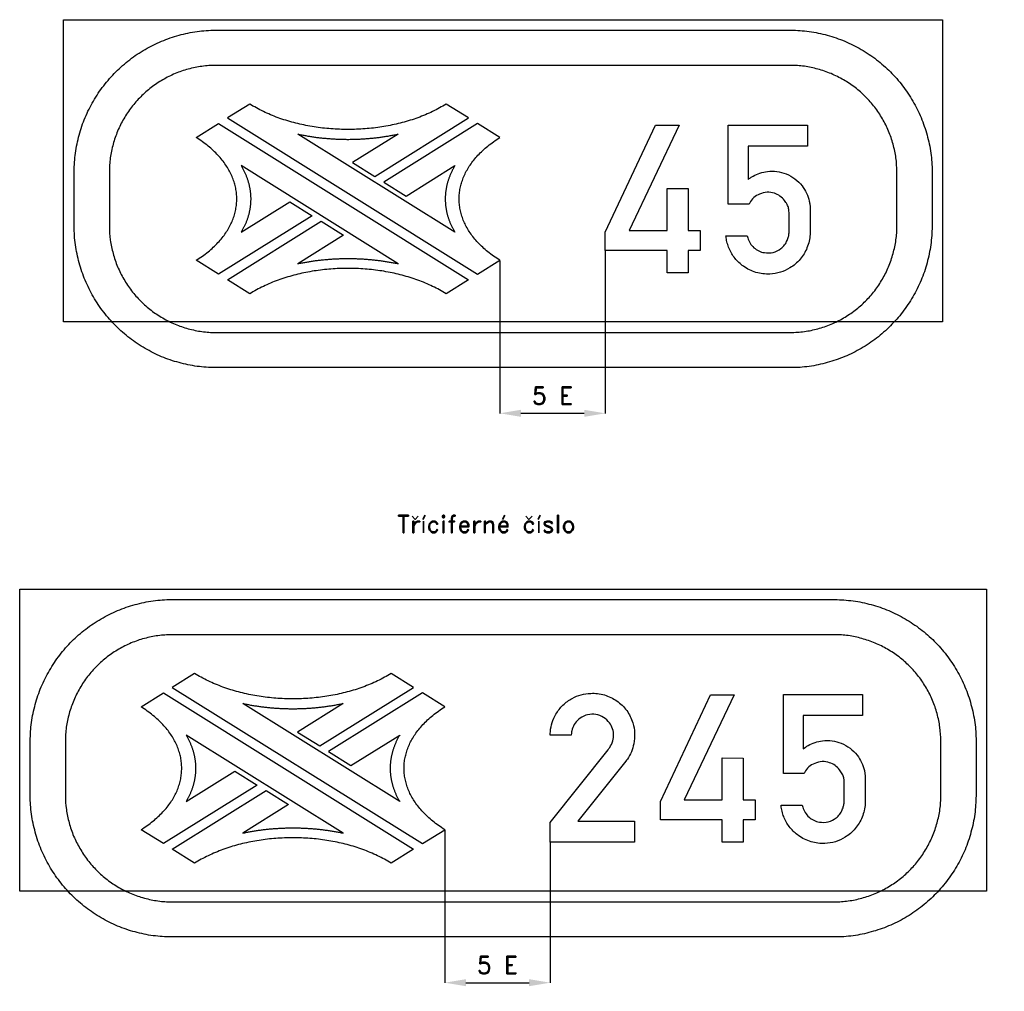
# Model space of a CAD drawing. Header units: millimetres. Extents: x -25 to 8296, y -165 to 4479.
# Tile 1 of 3: x 0 to 2800, y -165 to 2600. Entities that reach past the tile are written whole.
import ezdxf

# ---------------------------------------------------------------- set-up
doc = ezdxf.new("R2010")
doc.units = ezdxf.units.MM
doc.header["$LTSCALE"] = 5
for name, color, linetype in [('Kóty', 2, 'Continuous'), ('Rozpiska', 7, 'Continuous'), ('Značka', 7, 'Continuous')]:
    doc.layers.add(name, color=color, linetype=linetype)
doc.styles.get("Standard").update_dxf_attribs({"font": 'romand.shx', "height": 50})
doc.dimstyles.get("Standard").update_dxf_attribs({"dimtxt": 50, "dimasz": 60, "dimexe": 0.18, "dimexo": 0.0625, "dimgap": 25, "dimtad": 1, "dimdec": 0, "dimzin": 0, "dimdsep": 46, "dimtxsty": 'Standard', "dimcen": 0.09, "dimadec": 0, "dimazin": 0, "dimtfac": 1, "dimtdec": 0, "dimtofl": 0, "dimtmove": 0, "dimatfit": 3, "dimfxl": 1, "dimtolj": 1, "dimtzin": 0, "dimarcsym": 0})

# ---------------------------------------------------------------- blocks, each defined once
blk = doc.blocks.new('*D0')
at = {"layer": 'Defpoints', "color": 0, "transparency": 16777216}
for p in [(1209.04, 295.294), (1509.04, 260), (1509.04, -140)]:
    blk.add_point(p, dxfattribs=at)
at = {"layer": 'Kóty', "color": 0, "lineweight": -2, "transparency": 16777216}
for p, q in [((1209.04, 295.2315), (1209.04, -140.18)), ((1509.04, 259.9375), (1509.04, -140.18)), ((1269.04, -140), (1449.04, -140))]:
    blk.add_line(p, q, dxfattribs=at)
at = {"layer": 'Kóty', "color": 0, "transparency": 16777216}
for points in [[(1269.04, -130), (1269.04, -150), (1209.04, -140)], [(1449.04, -130), (1449.04, -150), (1509.04, -140)]]:
    blk.add_solid(points, dxfattribs=at)
at = {"layer": 'Kóty', "color": 0, "transparency": 16777216, "insert": (1359.04, -90), "char_height": 50, "attachment_point": 5}
blk.add_mtext('\\A1;5 E', dxfattribs=at)
blk = doc.blocks.new('*D1')
at = {"layer": 'Defpoints', "color": 0, "transparency": 16777216}
for p in [(1665.62, 1943.39), (1365.71, 1915.29), (1665.62, 1480)]:
    blk.add_point(p, dxfattribs=at)
at = {"layer": 'Kóty', "color": 0, "lineweight": -2, "transparency": 16777216}
for p, q in [((1665.62, 1943.3275), (1665.62, 1479.82)), ((1365.71, 1915.2275), (1365.71, 1479.82)), ((1425.71, 1480), (1605.62, 1480))]:
    blk.add_line(p, q, dxfattribs=at)
at = {"layer": 'Kóty', "color": 0, "transparency": 16777216}
for points in [[(1425.71, 1490), (1425.71, 1470), (1365.71, 1480)], [(1605.62, 1490), (1605.62, 1470), (1665.62, 1480)]]:
    blk.add_solid(points, dxfattribs=at)
at = {"layer": 'Kóty', "color": 0, "transparency": 16777216, "insert": (1515.665, 1530), "char_height": 50, "attachment_point": 5}
blk.add_mtext('\\A1;5 E', dxfattribs=at)

msp = doc.modelspace()

# ---------------------------------------------------------------- linework, layer by layer
at = {"layer": 'Značka', "color": 3}
for points in [[(125, 1740), (125, 2600), (2625, 2600), (2625, 1740), (125, 1740)], [(654.183, 2360), (590.654, 2320.29), (1302.18, 1875.59), (1365.71, 1915.29), (1361.13, 1918.21), (1356.64, 1921.15), (1352.24, 1924.14), (1347.93, 1927.15), (1343.71, 1930.2), (1339.59, 1933.28), (1335.56, 1936.4), (1331.63, 1939.54), (1327.78, 1942.71), (1324.03, 1945.92), (1320.37, 1949.15), (1316.81, 1952.41), (1313.33, 1955.7), (1309.95, 1959.01), (1306.66, 1962.35), (1303.47, 1965.72), (1300.36, 1969.11), (1297.35, 1972.52), (1294.44, 1975.96), (1291.61, 1979.42), (1288.88, 1982.9), (1286.24, 1986.4), (1283.69, 1989.93), (1281.24, 1993.47), (1278.87, 1997.03), (1276.6, 2000.6), (1274.43, 2004.2), (1272.34, 2007.81), (1270.35, 2011.44), (1268.45, 2015.08), (1266.65, 2018.74), (1264.93, 2022.41), (1263.31, 2026.09), (1261.78, 2029.79), (1260.35, 2033.5), (1259.01, 2037.21), (1257.75, 2040.94), (1256.6, 2044.68), (1255.53, 2048.43), (1254.56, 2052.18), (1253.68, 2055.94), (1252.89, 2059.71), (1252.2, 2063.48), (1251.59, 2067.26), (1251.09, 2071.05), (1250.67, 2074.83), (1250.34, 2078.62), (1250.11, 2082.41), (1249.97, 2086.21), (1249.93, 2090), (1249.97, 2093.79), (1250.11, 2097.59), (1250.34, 2101.38), (1250.67, 2105.17), (1251.09, 2108.95), (1251.59, 2112.74), (1252.2, 2116.52), (1252.89, 2120.29), (1253.68, 2124.06), (1254.56, 2127.82), (1255.53, 2131.57), (1256.6, 2135.32), (1257.75, 2139.06), (1259.01, 2142.78), (1260.35, 2146.5), (1261.78, 2150.21), (1263.31, 2153.91), (1264.93, 2157.59), (1266.65, 2161.26), (1268.45, 2164.92), (1270.35, 2168.56), (1272.34, 2172.19), (1274.43, 2175.8), (1276.6, 2179.39), (1278.87, 2182.97), (1281.24, 2186.53), (1283.69, 2190.07), (1286.24, 2193.6), (1288.88, 2197.1), (1291.61, 2200.58), (1294.44, 2204.04), (1297.35, 2207.47), (1300.36, 2210.89), (1303.47, 2214.28), (1306.66, 2217.64), (1309.95, 2220.98), (1313.33, 2224.3), (1316.81, 2227.59), (1320.37, 2230.85), (1324.03, 2234.08), (1327.78, 2237.28), (1331.63, 2240.46), (1335.56, 2243.6), (1339.59, 2246.72), (1343.71, 2249.8), (1347.93, 2252.85), (1352.24, 2255.86), (1356.64, 2258.85), (1361.13, 2261.79), (1365.71, 2264.71), (1302.18, 2304.41), (1035.36, 2137.65), (1098.89, 2097.94), (1237.62, 2184.65), (1236.54, 2182.81), (1235.48, 2180.97), (1234.45, 2179.13), (1233.44, 2177.29), (1232.44, 2175.44), (1231.48, 2173.59), (1230.53, 2171.74), (1229.6, 2169.88), (1228.7, 2168.02), (1227.82, 2166.16), (1226.96, 2164.29), (1226.12, 2162.42), (1225.3, 2160.55), (1224.51, 2158.67), (1223.73, 2156.8), (1222.98, 2154.92), (1222.25, 2153.04), (1221.55, 2151.15), (1220.86, 2149.26), (1220.2, 2147.37), (1219.55, 2145.48), (1218.93, 2143.59), (1218.33, 2141.69), (1217.76, 2139.8), (1217.2, 2137.9), (1216.67, 2135.99), (1216.16, 2134.09), (1215.67, 2132.19), (1215.2, 2130.28), (1214.75, 2128.37), (1214.33, 2126.46), (1213.92, 2124.55), (1213.54, 2122.64), (1213.18, 2120.73), (1212.85, 2118.81), (1212.53, 2116.89), (1212.24, 2114.98), (1211.96, 2113.06), (1211.71, 2111.14), (1211.49, 2109.22), (1211.28, 2107.3), (1211.09, 2105.38), (1210.93, 2103.46), (1210.79, 2101.54), (1210.67, 2099.62), (1210.57, 2097.69), (1210.49, 2095.77), (1210.44, 2093.85), (1210.41, 2091.92), (1210.4, 2090), (1210.41, 2088.08), (1210.44, 2086.15), (1210.49, 2084.23), (1210.57, 2082.31), (1210.67, 2080.38), (1210.79, 2078.46), (1210.93, 2076.54), (1211.09, 2074.62), (1211.28, 2072.7), (1211.49, 2070.78), (1211.71, 2068.86), (1211.96, 2066.94), (1212.24, 2065.02), (1212.53, 2063.1), (1212.85, 2061.19), (1213.18, 2059.27), (1213.54, 2057.36), (1213.92, 2055.45), (1214.33, 2053.54), (1214.75, 2051.63), (1215.2, 2049.72), (1215.67, 2047.81), (1216.16, 2045.91), (1216.67, 2044), (1217.2, 2042.1), (1217.76, 2040.2), (1218.33, 2038.31), (1218.93, 2036.41), (1219.55, 2034.52), (1220.2, 2032.63), (1220.86, 2030.74), (1221.55, 2028.85), (1222.25, 2026.96), (1222.98, 2025.08), (1223.73, 2023.2), (1224.51, 2021.32), (1225.3, 2019.45), (1226.12, 2017.58), (1226.96, 2015.71), (1227.82, 2013.84), (1228.7, 2011.98), (1229.6, 2010.12), (1230.53, 2008.26), (1231.48, 2006.41), (1232.44, 2004.56), (1233.44, 2002.71), (1234.45, 2000.87), (1235.48, 1999.02), (1236.54, 1997.19), (1237.62, 1995.35), (791.177, 2274.38), (793.952, 2273.79), (796.73, 2273.22), (799.514, 2272.65), (802.302, 2272.1), (805.094, 2271.56), (807.89, 2271.03), (810.691, 2270.52), (813.495, 2270.02), (816.304, 2269.52), (819.116, 2269.04), (821.933, 2268.57), (824.753, 2268.12), (827.576, 2267.67), (830.403, 2267.24), (833.234, 2266.82), (836.068, 2266.41), (838.905, 2266.01), (841.745, 2265.63), (844.588, 2265.25), (847.434, 2264.89), (850.283, 2264.54), (853.135, 2264.21), (855.989, 2263.88), (858.846, 2263.57), (861.705, 2263.26), (864.567, 2262.97), (867.431, 2262.69), (870.297, 2262.43), (873.166, 2262.17), (876.036, 2261.93), (878.908, 2261.7), (881.782, 2261.48), (884.658, 2261.27), (887.535, 2261.08), (890.414, 2260.89), (893.294, 2260.72), (896.175, 2260.56), (899.058, 2260.41), (901.942, 2260.28), (904.827, 2260.15), (907.713, 2260.04), (910.6, 2259.94), (913.487, 2259.85), (916.375, 2259.77), (919.264, 2259.71), (922.153, 2259.65), (925.043, 2259.61), (927.933, 2259.58), (930.823, 2259.56), (933.713, 2259.56), (936.603, 2259.56), (939.493, 2259.58), (942.383, 2259.61), (945.272, 2259.65), (948.162, 2259.71), (951.05, 2259.77), (953.938, 2259.85), (956.826, 2259.94), (959.713, 2260.04), (962.599, 2260.15), (965.484, 2260.28), (968.367, 2260.41), (971.25, 2260.56), (974.132, 2260.72), (977.012, 2260.89), (979.891, 2261.08), (982.768, 2261.27), (985.644, 2261.48), (988.518, 2261.7), (991.39, 2261.93), (994.26, 2262.17), (997.128, 2262.43), (999.994, 2262.69), (1002.86, 2262.97), (1005.72, 2263.26), (1008.58, 2263.57), (1011.44, 2263.88), (1014.29, 2264.21), (1017.14, 2264.54), (1019.99, 2264.89), (1022.84, 2265.25), (1025.68, 2265.63), (1028.52, 2266.01), (1031.36, 2266.41), (1034.19, 2266.82), (1037.02, 2267.24), (1039.85, 2267.67), (1042.67, 2268.12), (1045.49, 2268.57), (1048.31, 2269.04), (1051.12, 2269.52), (1053.93, 2270.02), (1056.73, 2270.52), (1059.54, 2271.03), (1062.33, 2271.56), (1065.12, 2272.1), (1067.91, 2272.65), (1070.7, 2273.22), (1073.47, 2273.79), (1076.25, 2274.38), (946.418, 2193.24), (1009.95, 2153.53), (1276.77, 2320.29), (1213.24, 2360), (1208.58, 2357.13), (1203.87, 2354.33), (1199.09, 2351.58), (1194.27, 2348.88), (1189.39, 2346.25), (1184.46, 2343.67), (1179.48, 2341.16), (1174.45, 2338.7), (1169.37, 2336.29), (1164.24, 2333.95), (1159.07, 2331.66), (1153.85, 2329.43), (1148.59, 2327.26), (1143.29, 2325.15), (1137.94, 2323.09), (1132.56, 2321.1), (1127.14, 2319.16), (1121.67, 2317.28), (1116.17, 2315.45), (1110.64, 2313.69), (1105.07, 2311.98), (1099.47, 2310.33), (1093.83, 2308.74), (1088.17, 2307.2), (1082.47, 2305.73), (1076.75, 2304.31), (1070.99, 2302.95), (1065.21, 2301.64), (1059.41, 2300.4), (1053.58, 2299.21), (1047.73, 2298.08), (1041.86, 2297.01), (1035.96, 2296), (1030.05, 2295.04), (1024.12, 2294.15), (1018.17, 2293.31), (1012.2, 2292.53), (1006.22, 2291.8), (1000.23, 2291.14), (994.223, 2290.53), (988.205, 2289.98), (982.176, 2289.49), (976.138, 2289.05), (970.093, 2288.68), (964.04, 2288.36), (957.981, 2288.1), (951.918, 2287.89), (945.852, 2287.75), (939.783, 2287.66), (933.713, 2287.63), (927.643, 2287.66), (921.574, 2287.75), (915.507, 2287.89), (909.444, 2288.1), (903.386, 2288.36), (897.333, 2288.68), (891.287, 2289.05), (885.249, 2289.49), (879.221, 2289.98), (873.203, 2290.53), (867.196, 2291.14), (861.202, 2291.8), (855.222, 2292.53), (849.257, 2293.31), (843.307, 2294.15), (837.376, 2295.04), (831.462, 2296), (825.568, 2297.01), (819.695, 2298.08), (813.844, 2299.21), (808.015, 2300.4), (802.211, 2301.64), (796.432, 2302.95), (790.68, 2304.31), (784.955, 2305.73), (779.26, 2307.2), (773.594, 2308.74), (767.959, 2310.33), (762.356, 2311.98), (756.787, 2313.69), (751.252, 2315.45), (745.753, 2317.28), (740.291, 2319.16), (734.866, 2321.1), (729.481, 2323.09), (724.136, 2325.15), (718.833, 2327.26), (713.572, 2329.43), (708.355, 2331.66), (703.183, 2333.95), (698.057, 2336.29), (692.978, 2338.7), (687.947, 2341.16), (682.966, 2343.67), (678.036, 2346.25), (673.157, 2348.88), (668.331, 2351.58), (663.559, 2354.33), (658.843, 2357.13), (654.183, 2360)], [(501.713, 2264.71), (565.243, 2304.41), (1276.77, 1859.71), (1213.24, 1820), (1208.58, 1822.87), (1203.87, 1825.67), (1199.09, 1828.42), (1194.27, 1831.12), (1189.39, 1833.75), (1184.46, 1836.33), (1179.48, 1838.84), (1174.45, 1841.3), (1169.37, 1843.71), (1164.24, 1846.05), (1159.07, 1848.34), (1153.85, 1850.57), (1148.59, 1852.74), (1143.29, 1854.85), (1137.94, 1856.91), (1132.56, 1858.9), (1127.14, 1860.84), (1121.67, 1862.72), (1116.17, 1864.55), (1110.64, 1866.31), (1105.07, 1868.02), (1099.47, 1869.67), (1093.83, 1871.26), (1088.17, 1872.8), (1082.47, 1874.27), (1076.75, 1875.69), (1070.99, 1877.05), (1065.21, 1878.36), (1059.41, 1879.6), (1053.58, 1880.79), (1047.73, 1881.92), (1041.86, 1882.99), (1035.96, 1884), (1030.05, 1884.96), (1024.12, 1885.85), (1018.17, 1886.69), (1012.2, 1887.47), (1006.22, 1888.2), (1000.23, 1888.86), (994.223, 1889.47), (988.205, 1890.02), (982.176, 1890.51), (976.138, 1890.95), (970.093, 1891.32), (964.04, 1891.64), (957.981, 1891.9), (951.918, 1892.11), (945.852, 1892.25), (939.783, 1892.34), (933.713, 1892.37), (927.643, 1892.34), (921.574, 1892.25), (915.507, 1892.11), (909.444, 1891.9), (903.386, 1891.64), (897.333, 1891.32), (891.287, 1890.95), (885.249, 1890.51), (879.221, 1890.02), (873.203, 1889.47), (867.196, 1888.86), (861.202, 1888.2), (855.222, 1887.47), (849.257, 1886.69), (843.307, 1885.85), (837.376, 1884.96), (831.462, 1884), (825.568, 1882.99), (819.695, 1881.92), (813.844, 1880.79), (808.015, 1879.6), (802.211, 1878.36), (796.432, 1877.05), (790.68, 1875.69), (784.955, 1874.27), (779.26, 1872.8), (773.594, 1871.26), (767.959, 1869.67), (762.356, 1868.02), (756.787, 1866.31), (751.252, 1864.55), (745.753, 1862.72), (740.291, 1860.84), (734.866, 1858.9), (729.481, 1856.91), (724.136, 1854.85), (718.833, 1852.74), (713.572, 1850.57), (708.355, 1848.34), (703.183, 1846.05), (698.057, 1843.71), (692.978, 1841.3), (687.947, 1838.84), (682.966, 1836.33), (678.036, 1833.75), (673.157, 1831.12), (668.331, 1828.42), (663.559, 1825.67), (658.843, 1822.87), (654.183, 1820), (590.654, 1859.71), (857.477, 2026.47), (921.007, 1986.76), (791.177, 1905.62), (793.952, 1906.21), (796.73, 1906.78), (799.514, 1907.35), (802.302, 1907.9), (805.094, 1908.44), (807.89, 1908.97), (810.691, 1909.48), (813.495, 1909.98), (816.304, 1910.48), (819.116, 1910.96), (821.933, 1911.43), (824.753, 1911.88), (827.576, 1912.33), (830.403, 1912.76), (833.234, 1913.18), (836.068, 1913.59), (838.905, 1913.99), (841.745, 1914.37), (844.588, 1914.75), (847.434, 1915.11), (850.283, 1915.46), (853.135, 1915.79), (855.989, 1916.12), (858.846, 1916.43), (861.705, 1916.74), (864.567, 1917.03), (867.431, 1917.31), (870.297, 1917.57), (873.166, 1917.83), (876.036, 1918.07), (878.908, 1918.3), (881.782, 1918.52), (884.658, 1918.73), (887.535, 1918.92), (890.414, 1919.11), (893.294, 1919.28), (896.175, 1919.44), (899.058, 1919.59), (901.942, 1919.72), (904.827, 1919.85), (907.713, 1919.96), (910.6, 1920.06), (913.487, 1920.15), (916.375, 1920.23), (919.264, 1920.29), (922.153, 1920.35), (925.043, 1920.39), (927.933, 1920.42), (930.823, 1920.44), (933.713, 1920.44), (936.603, 1920.44), (939.493, 1920.42), (942.383, 1920.39), (945.272, 1920.35), (948.162, 1920.29), (951.05, 1920.23), (953.938, 1920.15), (956.826, 1920.06), (959.713, 1919.96), (962.599, 1919.85), (965.484, 1919.72), (968.367, 1919.59), (971.25, 1919.44), (974.132, 1919.28), (977.012, 1919.11), (979.891, 1918.92), (982.768, 1918.73), (985.644, 1918.52), (988.518, 1918.3), (991.39, 1918.07), (994.26, 1917.83), (997.128, 1917.57), (999.994, 1917.31), (1002.86, 1917.03), (1005.72, 1916.74), (1008.58, 1916.43), (1011.44, 1916.12), (1014.29, 1915.79), (1017.14, 1915.46), (1019.99, 1915.11), (1022.84, 1914.75), (1025.68, 1914.37), (1028.52, 1913.99), (1031.36, 1913.59), (1034.19, 1913.18), (1037.02, 1912.76), (1039.85, 1912.33), (1042.67, 1911.88), (1045.49, 1911.43), (1048.31, 1910.96), (1051.12, 1910.48), (1053.93, 1909.98), (1056.73, 1909.48), (1059.54, 1908.97), (1062.33, 1908.44), (1065.12, 1907.9), (1067.91, 1907.35), (1070.7, 1906.78), (1073.47, 1906.21), (1076.25, 1905.62), (629.809, 2184.65), (630.887, 2182.81), (631.944, 2180.97), (632.978, 2179.13), (633.99, 2177.29), (634.981, 2175.44), (635.95, 2173.59), (636.898, 2171.74), (637.823, 2169.88), (638.727, 2168.02), (639.609, 2166.16), (640.469, 2164.29), (641.307, 2162.42), (642.124, 2160.55), (642.919, 2158.67), (643.692, 2156.8), (644.443, 2154.92), (645.172, 2153.04), (645.88, 2151.15), (646.566, 2149.26), (647.23, 2147.37), (647.873, 2145.48), (648.493, 2143.59), (649.092, 2141.69), (649.669, 2139.8), (650.224, 2137.9), (650.758, 2135.99), (651.27, 2134.09), (651.76, 2132.19), (652.228, 2130.28), (652.674, 2128.37), (653.099, 2126.46), (653.502, 2124.55), (653.883, 2122.64), (654.242, 2120.73), (654.58, 2118.81), (654.895, 2116.89), (655.189, 2114.98), (655.461, 2113.06), (655.712, 2111.14), (655.941, 2109.22), (656.147, 2107.3), (656.332, 2105.38), (656.496, 2103.46), (656.637, 2101.54), (656.757, 2099.62), (656.855, 2097.69), (656.931, 2095.77), (656.986, 2093.85), (657.018, 2091.92), (657.029, 2090), (657.018, 2088.08), (656.986, 2086.15), (656.931, 2084.23), (656.855, 2082.31), (656.757, 2080.38), (656.637, 2078.46), (656.496, 2076.54), (656.332, 2074.62), (656.147, 2072.7), (655.941, 2070.78), (655.712, 2068.86), (655.461, 2066.94), (655.189, 2065.02), (654.895, 2063.1), (654.58, 2061.19), (654.242, 2059.27), (653.883, 2057.36), (653.502, 2055.45), (653.099, 2053.54), (652.674, 2051.63), (652.228, 2049.72), (651.76, 2047.81), (651.27, 2045.91), (650.758, 2044), (650.224, 2042.1), (649.669, 2040.2), (649.092, 2038.31), (648.493, 2036.41), (647.873, 2034.52), (647.23, 2032.63), (646.566, 2030.74), (645.88, 2028.85), (645.172, 2026.96), (644.443, 2025.08), (643.692, 2023.2), (642.919, 2021.32), (642.124, 2019.45), (641.307, 2017.58), (640.469, 2015.71), (639.609, 2013.84), (638.727, 2011.98), (637.823, 2010.12), (636.898, 2008.26), (635.95, 2006.41), (634.981, 2004.56), (633.99, 2002.71), (632.978, 2000.87), (631.944, 1999.02), (630.887, 1997.19), (629.809, 1995.35), (768.537, 2082.06), (832.066, 2042.35), (565.243, 1875.59), (501.713, 1915.29), (506.298, 1918.21), (510.791, 1921.15), (515.19, 1924.14), (519.498, 1927.15), (523.712, 1930.2), (527.834, 1933.28), (531.863, 1936.4), (535.8, 1939.54), (539.644, 1942.71), (543.396, 1945.92), (547.054, 1949.15), (550.621, 1952.41), (554.094, 1955.7), (557.475, 1959.01), (560.763, 1962.35), (563.959, 1965.72), (567.062, 1969.11), (570.072, 1972.52), (572.99, 1975.96), (575.815, 1979.42), (578.548, 1982.9), (581.188, 1986.4), (583.735, 1989.93), (586.19, 1993.47), (588.552, 1997.03), (590.821, 2000.6), (592.998, 2004.2), (595.082, 2007.81), (597.074, 2011.44), (598.972, 2015.08), (600.779, 2018.74), (602.492, 2022.41), (604.113, 2026.09), (605.642, 2029.79), (607.077, 2033.5), (608.42, 2037.21), (609.671, 2040.94), (610.829, 2044.68), (611.894, 2048.43), (612.867, 2052.18), (613.747, 2055.94), (614.534, 2059.71), (615.229, 2063.48), (615.831, 2067.26), (616.34, 2071.05), (616.757, 2074.83), (617.081, 2078.62), (617.313, 2082.41), (617.452, 2086.21), (617.498, 2090), (617.452, 2093.79), (617.313, 2097.59), (617.081, 2101.38), (616.757, 2105.17), (616.34, 2108.95), (615.831, 2112.74), (615.229, 2116.52), (614.534, 2120.29), (613.747, 2124.06), (612.867, 2127.82), (611.894, 2131.57), (610.829, 2135.32), (609.671, 2139.06), (608.42, 2142.78), (607.077, 2146.5), (605.642, 2150.21), (604.113, 2153.91), (602.492, 2157.59), (600.779, 2161.26), (598.972, 2164.92), (597.074, 2168.56), (595.082, 2172.19), (592.998, 2175.8), (590.821, 2179.39), (588.552, 2182.97), (586.19, 2186.53), (583.735, 2190.07), (581.188, 2193.6), (578.548, 2197.1), (575.815, 2200.58), (572.99, 2204.04), (570.072, 2207.47), (567.062, 2210.89), (563.959, 2214.28), (560.763, 2217.64), (557.475, 2220.98), (554.094, 2224.3), (550.621, 2227.59), (547.054, 2230.85), (543.396, 2234.08), (539.644, 2237.28), (535.8, 2240.46), (531.863, 2243.6), (527.834, 2246.72), (523.712, 2249.8), (519.498, 2252.85), (515.19, 2255.86), (510.791, 2258.85), (506.298, 2261.79), (501.713, 2264.71)], [(1841.15, 1880), (1841.15, 1943.39), (1665.62, 1943.39), (1665.62, 1995.76), (1808.03, 2299.43), (1875.49, 2299.43), (1733.09, 1999.79), (1841.15, 1999.79), (1841.15, 2119.49), (1901.09, 2119.27), (1901.09, 1999.79), (1935.21, 1999.79), (1935.21, 1943.39), (1901.09, 1943.39), (1901.09, 1880), (1841.15, 1880)], [(0, 120), (0, 980), (2750, 980), (2750, 120), (0, 120)], [(497.515, 740), (433.985, 700.294), (1145.51, 255.588), (1209.04, 295.294), (1204.46, 298.206), (1199.97, 301.154), (1195.57, 304.136), (1191.26, 307.152), (1187.04, 310.201), (1182.92, 313.283), (1178.89, 316.396), (1174.96, 319.54), (1171.11, 322.715), (1167.36, 325.919), (1163.7, 329.151), (1160.14, 332.412), (1156.66, 335.7), (1153.28, 339.014), (1149.99, 342.355), (1146.8, 345.721), (1143.69, 349.111), (1140.68, 352.525), (1137.77, 355.962), (1134.94, 359.421), (1132.21, 362.902), (1129.57, 366.403), (1127.02, 369.925), (1124.57, 373.466), (1122.21, 377.026), (1119.94, 380.604), (1117.76, 384.2), (1115.67, 387.811), (1113.68, 391.439), (1111.78, 395.082), (1109.98, 398.739), (1108.26, 402.409), (1106.64, 406.093), (1105.12, 409.789), (1103.68, 413.496), (1102.34, 417.215), (1101.09, 420.943), (1099.93, 424.68), (1098.86, 428.427), (1097.89, 432.181), (1097.01, 435.942), (1096.22, 439.71), (1095.53, 443.484), (1094.93, 447.262), (1094.42, 451.045), (1094, 454.832), (1093.68, 458.621), (1093.44, 462.413), (1093.31, 466.206), (1093.26, 470), (1093.31, 473.793), (1093.44, 477.586), (1093.68, 481.378), (1094, 485.167), (1094.42, 488.954), (1094.93, 492.737), (1095.53, 496.516), (1096.22, 500.289), (1097.01, 504.057), (1097.89, 507.818), (1098.86, 511.573), (1099.93, 515.319), (1101.09, 519.057), (1102.34, 522.785), (1103.68, 526.503), (1105.12, 530.21), (1106.64, 533.906), (1108.26, 537.59), (1109.98, 541.261), (1111.78, 544.918), (1113.68, 548.56), (1115.67, 552.188), (1117.76, 555.8), (1119.94, 559.395), (1122.21, 562.973), (1124.57, 566.533), (1127.02, 570.074), (1129.57, 573.596), (1132.21, 577.098), (1134.94, 580.578), (1137.77, 584.038), (1140.68, 587.475), (1143.69, 590.888), (1146.8, 594.279), (1149.99, 597.644), (1153.28, 600.985), (1156.66, 604.299), (1160.14, 607.588), (1163.7, 610.848), (1167.36, 614.081), (1171.11, 617.285), (1174.96, 620.459), (1178.89, 623.603), (1182.92, 626.716), (1187.04, 629.798), (1191.26, 632.847), (1195.57, 635.863), (1199.97, 638.845), (1204.46, 641.793), (1209.04, 644.706), (1145.51, 684.411), (878.691, 517.647), (942.221, 477.94), (1080.95, 564.645), (1079.87, 562.812), (1078.81, 560.975), (1077.78, 559.134), (1076.77, 557.29), (1075.78, 555.442), (1074.81, 553.591), (1073.86, 551.737), (1072.93, 549.88), (1072.03, 548.02), (1071.15, 546.156), (1070.29, 544.29), (1069.45, 542.421), (1068.63, 540.549), (1067.84, 538.675), (1067.07, 536.797), (1066.31, 534.918), (1065.58, 533.035), (1064.88, 531.151), (1064.19, 529.264), (1063.53, 527.374), (1062.88, 525.483), (1062.26, 523.589), (1061.66, 521.693), (1061.09, 519.795), (1060.53, 517.896), (1060, 515.994), (1059.49, 514.091), (1059, 512.186), (1058.53, 510.28), (1058.08, 508.372), (1057.66, 506.462), (1057.26, 504.551), (1056.87, 502.639), (1056.51, 500.725), (1056.18, 498.811), (1055.86, 496.895), (1055.57, 494.978), (1055.3, 493.06), (1055.04, 491.142), (1054.82, 489.222), (1054.61, 487.302), (1054.42, 485.381), (1054.26, 483.46), (1054.12, 481.538), (1054, 479.616), (1053.9, 477.693), (1053.83, 475.77), (1053.77, 473.847), (1053.74, 471.923), (1053.73, 470), (1053.74, 468.076), (1053.77, 466.153), (1053.83, 464.23), (1053.9, 462.306), (1054, 460.384), (1054.12, 458.461), (1054.26, 456.539), (1054.42, 454.618), (1054.61, 452.697), (1054.82, 450.777), (1055.04, 448.858), (1055.3, 446.939), (1055.57, 445.021), (1055.86, 443.104), (1056.18, 441.189), (1056.51, 439.274), (1056.87, 437.36), (1057.26, 435.448), (1057.66, 433.537), (1058.08, 431.628), (1058.53, 429.72), (1059, 427.813), (1059.49, 425.908), (1060, 424.005), (1060.53, 422.104), (1061.09, 420.204), (1061.66, 418.306), (1062.26, 416.41), (1062.88, 414.517), (1063.53, 412.625), (1064.19, 410.736), (1064.88, 408.849), (1065.58, 406.964), (1066.31, 405.082), (1067.07, 403.202), (1067.84, 401.325), (1068.63, 399.45), (1069.45, 397.578), (1070.29, 395.709), (1071.15, 393.843), (1072.03, 391.98), (1072.93, 390.119), (1073.86, 388.262), (1074.81, 386.408), (1075.78, 384.557), (1076.77, 382.71), (1077.78, 380.866), (1078.81, 379.025), (1079.87, 377.188), (1080.95, 375.354), (634.509, 654.378), (637.283, 653.791), (640.062, 653.216), (642.845, 652.653), (645.633, 652.102), (648.425, 651.562), (651.221, 651.035), (654.022, 650.519), (656.827, 650.015), (659.635, 649.523), (662.448, 649.043), (665.264, 648.575), (668.084, 648.118), (670.908, 647.674), (673.735, 647.241), (676.565, 646.82), (679.399, 646.411), (682.236, 646.014), (685.076, 645.628), (687.919, 645.255), (690.765, 644.893), (693.614, 644.543), (696.466, 644.205), (699.32, 643.879), (702.177, 643.565), (705.037, 643.263), (707.898, 642.972), (710.762, 642.694), (713.629, 642.427), (716.497, 642.172), (719.367, 641.929), (722.239, 641.698), (725.113, 641.478), (727.989, 641.271), (730.866, 641.075), (733.745, 640.892), (736.625, 640.72), (739.507, 640.56), (742.389, 640.411), (745.273, 640.275), (748.158, 640.151), (751.044, 640.038), (753.931, 639.937), (756.818, 639.848), (759.707, 639.771), (762.595, 639.706), (765.484, 639.653), (768.374, 639.611), (771.264, 639.581), (774.154, 639.564), (777.044, 639.558), (779.934, 639.564), (782.824, 639.581), (785.714, 639.611), (788.604, 639.653), (791.493, 639.706), (794.382, 639.771), (797.27, 639.848), (800.157, 639.937), (803.044, 640.038), (805.93, 640.151), (808.815, 640.275), (811.699, 640.411), (814.581, 640.56), (817.463, 640.72), (820.343, 640.892), (823.222, 641.075), (826.099, 641.271), (828.975, 641.478), (831.849, 641.698), (834.721, 641.929), (837.591, 642.172), (840.459, 642.427), (843.326, 642.694), (846.19, 642.972), (849.051, 643.263), (851.911, 643.565), (854.768, 643.879), (857.622, 644.205), (860.474, 644.543), (863.323, 644.893), (866.169, 645.255), (869.012, 645.628), (871.852, 646.014), (874.689, 646.411), (877.523, 646.82), (880.353, 647.241), (883.181, 647.674), (886.004, 648.118), (888.824, 648.575), (891.64, 649.043), (894.453, 649.523), (897.262, 650.015), (900.066, 650.519), (902.867, 651.035), (905.663, 651.562), (908.455, 652.102), (911.243, 652.653), (914.026, 653.216), (916.805, 653.791), (919.579, 654.378), (789.75, 573.235), (853.279, 533.53), (1120.1, 700.294), (1056.57, 740), (1051.91, 737.134), (1047.2, 734.327), (1042.43, 731.577), (1037.6, 728.885), (1032.72, 726.251), (1027.79, 723.674), (1022.81, 721.156), (1017.78, 718.696), (1012.7, 716.293), (1007.57, 713.948), (1002.4, 711.662), (997.185, 709.433), (991.924, 707.262), (986.621, 705.149), (981.276, 703.094), (975.891, 701.096), (970.466, 699.157), (965.004, 697.275), (959.505, 695.452), (953.97, 693.686), (948.401, 691.978), (942.798, 690.328), (937.163, 688.736), (931.497, 687.202), (925.801, 685.726), (920.077, 684.307), (914.324, 682.947), (908.546, 681.644), (902.741, 680.4), (896.913, 679.213), (891.062, 678.084), (885.189, 677.013), (879.295, 676), (873.381, 675.045), (867.449, 674.147), (861.5, 673.308), (855.535, 672.526), (849.555, 671.803), (843.561, 671.137), (837.554, 670.529), (831.536, 669.979), (825.507, 669.487), (819.47, 669.053), (813.424, 668.676), (807.371, 668.358), (801.313, 668.098), (795.249, 667.895), (789.183, 667.75), (783.114, 667.663), (777.044, 667.634), (770.974, 667.663), (764.905, 667.75), (758.839, 667.895), (752.776, 668.098), (746.717, 668.358), (740.664, 668.676), (734.619, 669.053), (728.581, 669.487), (722.552, 669.979), (716.534, 670.529), (710.527, 671.137), (704.533, 671.803), (698.553, 672.526), (692.588, 673.308), (686.639, 674.147), (680.707, 675.045), (674.793, 676), (668.899, 677.013), (663.026, 678.084), (657.175, 679.213), (651.347, 680.4), (645.543, 681.644), (639.764, 682.947), (634.011, 684.307), (628.287, 685.726), (622.591, 687.202), (616.925, 688.736), (611.29, 690.328), (605.687, 691.978), (600.118, 693.686), (594.583, 695.452), (589.084, 697.275), (583.622, 699.157), (578.198, 701.096), (572.812, 703.094), (567.468, 705.149), (562.164, 707.262), (556.903, 709.433), (551.686, 711.662), (546.514, 713.948), (541.388, 716.293), (536.309, 718.696), (531.278, 721.156), (526.297, 723.674), (521.367, 726.251), (516.488, 728.885), (511.662, 731.577), (506.891, 734.327), (502.174, 737.134), (497.514, 740)], [(345.044, 644.706), (408.574, 684.411), (1120.1, 239.705), (1056.57, 200), (1051.91, 202.866), (1047.2, 205.673), (1042.43, 208.423), (1037.6, 211.115), (1032.72, 213.749), (1027.79, 216.326), (1022.81, 218.844), (1017.78, 221.304), (1012.7, 223.707), (1007.57, 226.052), (1002.4, 228.338), (997.185, 230.567), (991.924, 232.738), (986.621, 234.851), (981.276, 236.906), (975.891, 238.904), (970.466, 240.843), (965.004, 242.725), (959.505, 244.548), (953.97, 246.314), (948.401, 248.022), (942.798, 249.672), (937.163, 251.264), (931.497, 252.798), (925.801, 254.274), (920.077, 255.693), (914.324, 257.053), (908.546, 258.356), (902.741, 259.6), (896.913, 260.787), (891.062, 261.916), (885.189, 262.987), (879.295, 264), (873.381, 264.955), (867.449, 265.853), (861.5, 266.692), (855.535, 267.474), (849.555, 268.197), (843.561, 268.863), (837.554, 269.471), (831.536, 270.021), (825.507, 270.513), (819.47, 270.947), (813.424, 271.324), (807.371, 271.642), (801.313, 271.902), (795.249, 272.105), (789.183, 272.25), (783.114, 272.337), (777.044, 272.366), (770.974, 272.337), (764.905, 272.25), (758.839, 272.105), (752.776, 271.902), (746.717, 271.642), (740.664, 271.324), (734.619, 270.947), (728.581, 270.513), (722.552, 270.021), (716.534, 269.471), (710.527, 268.863), (704.533, 268.197), (698.553, 267.474), (692.588, 266.692), (686.639, 265.853), (680.707, 264.955), (674.793, 264), (668.899, 262.987), (663.026, 261.916), (657.175, 260.787), (651.347, 259.6), (645.543, 258.356), (639.764, 257.053), (634.011, 255.693), (628.287, 254.274), (622.591, 252.798), (616.925, 251.264), (611.29, 249.672), (605.687, 248.022), (600.118, 246.314), (594.583, 244.548), (589.084, 242.725), (583.622, 240.843), (578.198, 238.904), (572.812, 236.906), (567.468, 234.851), (562.164, 232.738), (556.903, 230.567), (551.686, 228.338), (546.514, 226.052), (541.388, 223.707), (536.309, 221.304), (531.278, 218.844), (526.297, 216.326), (521.367, 213.749), (516.488, 211.115), (511.662, 208.423), (506.891, 205.673), (502.174, 202.866), (497.514, 200), (433.985, 239.705), (700.809, 406.47), (764.339, 366.764), (634.509, 285.622), (637.283, 286.209), (640.062, 286.784), (642.845, 287.347), (645.633, 287.898), (648.425, 288.438), (651.221, 288.965), (654.022, 289.481), (656.827, 289.985), (659.635, 290.477), (662.448, 290.957), (665.264, 291.425), (668.084, 291.882), (670.908, 292.326), (673.735, 292.759), (676.565, 293.18), (679.399, 293.589), (682.236, 293.986), (685.076, 294.372), (687.919, 294.745), (690.765, 295.107), (693.614, 295.457), (696.466, 295.795), (699.32, 296.121), (702.177, 296.435), (705.037, 296.737), (707.898, 297.028), (710.762, 297.306), (713.629, 297.573), (716.497, 297.828), (719.367, 298.071), (722.239, 298.302), (725.113, 298.522), (727.989, 298.729), (730.866, 298.925), (733.745, 299.108), (736.625, 299.28), (739.507, 299.44), (742.389, 299.589), (745.273, 299.725), (748.158, 299.849), (751.044, 299.962), (753.931, 300.063), (756.818, 300.152), (759.707, 300.229), (762.595, 300.294), (765.484, 300.347), (768.374, 300.389), (771.264, 300.419), (774.154, 300.436), (777.044, 300.442), (779.934, 300.436), (782.824, 300.419), (785.714, 300.389), (788.604, 300.347), (791.493, 300.294), (794.382, 300.229), (797.27, 300.152), (800.157, 300.063), (803.044, 299.962), (805.93, 299.849), (808.815, 299.725), (811.699, 299.589), (814.581, 299.44), (817.463, 299.28), (820.343, 299.108), (823.222, 298.925), (826.099, 298.729), (828.975, 298.522), (831.849, 298.302), (834.721, 298.071), (837.591, 297.828), (840.459, 297.573), (843.326, 297.306), (846.19, 297.028), (849.051, 296.737), (851.911, 296.435), (854.768, 296.121), (857.622, 295.795), (860.474, 295.457), (863.323, 295.107), (866.169, 294.745), (869.012, 294.372), (871.852, 293.986), (874.689, 293.589), (877.523, 293.18), (880.353, 292.759), (883.181, 292.326), (886.004, 291.882), (888.824, 291.425), (891.64, 290.957), (894.453, 290.477), (897.262, 289.985), (900.066, 289.481), (902.867, 288.965), (905.663, 288.438), (908.455, 287.898), (911.243, 287.347), (914.026, 286.784), (916.805, 286.209), (919.579, 285.622), (473.141, 564.645), (474.219, 562.812), (475.275, 560.975), (476.309, 559.134), (477.322, 557.29), (478.312, 555.442), (479.282, 553.591), (480.229, 551.737), (481.154, 549.88), (482.058, 548.02), (482.94, 546.156), (483.8, 544.29), (484.638, 542.421), (485.455, 540.549), (486.25, 538.675), (487.023, 536.797), (487.774, 534.918), (488.504, 533.035), (489.211, 531.151), (489.897, 529.264), (490.561, 527.374), (491.204, 525.483), (491.824, 523.589), (492.423, 521.693), (493, 519.795), (493.556, 517.896), (494.089, 515.994), (494.601, 514.091), (495.091, 512.186), (495.559, 510.28), (496.005, 508.372), (496.43, 506.462), (496.833, 504.551), (497.214, 502.639), (497.573, 500.725), (497.911, 498.811), (498.227, 496.895), (498.521, 494.978), (498.793, 493.06), (499.043, 491.142), (499.272, 489.222), (499.479, 487.302), (499.664, 485.381), (499.827, 483.46), (499.969, 481.538), (500.088, 479.616), (500.186, 477.693), (500.263, 475.77), (500.317, 473.847), (500.35, 471.923), (500.361, 470), (500.35, 468.076), (500.317, 466.153), (500.263, 464.23), (500.186, 462.306), (500.088, 460.384), (499.969, 458.461), (499.827, 456.539), (499.664, 454.618), (499.479, 452.697), (499.272, 450.777), (499.043, 448.858), (498.793, 446.939), (498.521, 445.021), (498.227, 443.104), (497.911, 441.189), (497.573, 439.274), (497.214, 437.36), (496.833, 435.448), (496.43, 433.537), (496.005, 431.628), (495.559, 429.72), (495.091, 427.813), (494.601, 425.908), (494.089, 424.005), (493.556, 422.104), (493, 420.204), (492.423, 418.306), (491.824, 416.41), (491.204, 414.517), (490.561, 412.625), (489.897, 410.736), (489.211, 408.849), (488.504, 406.964), (487.774, 405.082), (487.023, 403.202), (486.25, 401.325), (485.455, 399.45), (484.638, 397.578), (483.8, 395.709), (482.94, 393.843), (482.058, 391.98), (481.154, 390.119), (480.229, 388.262), (479.282, 386.408), (478.312, 384.557), (477.322, 382.71), (476.309, 380.866), (475.275, 379.025), (474.219, 377.188), (473.141, 375.354), (611.868, 462.059), (675.397, 422.353), (408.574, 255.588), (345.044, 295.294), (349.629, 298.206), (354.122, 301.154), (358.522, 304.136), (362.829, 307.152), (367.043, 310.201), (371.165, 313.283), (375.195, 316.396), (379.131, 319.54), (382.975, 322.715), (386.727, 325.919), (390.386, 329.151), (393.952, 332.412), (397.425, 335.7), (400.806, 339.014), (404.095, 342.355), (407.29, 345.721), (410.393, 349.111), (413.404, 352.525), (416.321, 355.962), (419.147, 359.421), (421.879, 362.902), (424.519, 366.403), (427.066, 369.925), (429.521, 373.466), (431.883, 377.026), (434.152, 380.604), (436.329, 384.2), (438.413, 387.811), (440.405, 391.439), (442.304, 395.082), (444.11, 398.739), (445.823, 402.409), (447.444, 406.093), (448.973, 409.789), (450.409, 413.496), (451.752, 417.215), (453.002, 420.943), (454.16, 424.68), (455.225, 428.427), (456.198, 432.181), (457.078, 435.942), (457.865, 439.71), (458.56, 443.484), (459.162, 447.262), (459.671, 451.045), (460.088, 454.832), (460.412, 458.621), (460.644, 462.413), (460.783, 466.206), (460.829, 470), (460.783, 473.793), (460.644, 477.586), (460.412, 481.378), (460.088, 485.167), (459.671, 488.954), (459.162, 492.737), (458.56, 496.516), (457.865, 500.289), (457.078, 504.057), (456.198, 507.818), (455.225, 511.573), (454.16, 515.319), (453.002, 519.057), (451.752, 522.785), (450.409, 526.503), (448.973, 530.21), (447.444, 533.906), (445.823, 537.59), (444.11, 541.261), (442.304, 544.918), (440.405, 548.56), (438.413, 552.188), (436.329, 555.8), (434.152, 559.395), (431.883, 562.973), (429.521, 566.533), (427.066, 570.074), (424.519, 573.596), (421.879, 577.098), (419.147, 580.578), (416.321, 584.038), (413.404, 587.475), (410.393, 590.888), (407.29, 594.279), (404.095, 597.644), (400.806, 600.985), (397.425, 604.299), (393.952, 607.588), (390.386, 610.848), (386.727, 614.081), (382.975, 617.285), (379.131, 620.459), (375.195, 623.603), (371.165, 626.716), (367.043, 629.798), (362.829, 632.847), (358.522, 635.863), (354.122, 638.845), (349.629, 641.793), (345.044, 644.706)], [(1997.86, 260), (1997.86, 323.394), (1822.34, 323.394), (1822.34, 375.762), (1964.74, 679.431), (2032.21, 679.431), (1889.8, 379.788), (1997.86, 379.788), (1997.86, 499.487), (2057.8, 499.269), (2057.8, 379.788), (2091.92, 379.788), (2091.92, 323.394), (2057.8, 323.394), (2057.8, 260), (1997.86, 260)]]:
    msp.add_lwpolyline(points, dxfattribs=at)
for points in [[(560, 1610), (558.41, 1610), (556.819, 1610.01, -0.032178), (504.524, 1613.68, -0.0354412), (453.131, 1624.35, -0.0362686), (403.431, 1641.16, -0.0344208), (356.582, 1664.79, -0.0337187), (312.933, 1693.9, -0.0340845), (273.622, 1728.62, -0.0342071), (238.863, 1767.92, -0.0342291), (209.791, 1811.58, -0.0340458), (186.326, 1858.46, -0.0334121), (169.354, 1908.13, -0.0341273), (158.501, 1959.55, -0.0367449), (155.012, 2011.82), (155.004, 2013.41), (155, 2015), (155, 2165), (155.005, 2166.59), (155.012, 2168.18, -0.0321797), (158.676, 2220.48, -0.0354432), (169.354, 2271.87, -0.0362667), (186.157, 2321.57, -0.0344203), (209.791, 2368.42, -0.0337226), (238.896, 2412.07, -0.0340853), (273.622, 2451.38, -0.0342095), (312.924, 2486.14, -0.0342276), (356.582, 2515.21, -0.0340442), (403.463, 2538.67, -0.0334102), (453.131, 2555.65, -0.0341273), (504.548, 2566.5, -0.0367418), (556.819, 2569.99), (558.41, 2570), (560, 2570), (2190, 2570), (2191.59, 2570), (2193.18, 2569.99, -0.0321831), (2245.48, 2566.32, -0.035441), (2296.87, 2555.65, -0.0362692), (2346.57, 2538.84, -0.0344201), (2393.42, 2515.21, -0.0337186), (2437.07, 2486.1, -0.0340846), (2476.38, 2451.38, -0.0342058), (2511.14, 2412.08, -0.0342317), (2540.21, 2368.42, -0.0340411), (2563.67, 2321.54, -0.0334146), (2580.65, 2271.87, -0.0341253), (2591.5, 2220.45, -0.0367397), (2594.99, 2168.18), (2595, 2166.59), (2595, 2165), (2595, 2015), (2595, 2013.41), (2594.99, 2011.82, -0.0321826), (2591.32, 1959.52, -0.0354412), (2580.65, 1908.13, -0.0362684), (2563.84, 1858.43, -0.0344201), (2540.21, 1811.58, -0.0337238), (2511.1, 1767.93, -0.0340827), (2476.38, 1728.62, -0.0342092), (2437.08, 1693.86, -0.0342279), (2393.42, 1664.79, -0.0340453), (2346.54, 1641.33, -0.033411), (2296.87, 1624.35, -0.0341271), (2245.45, 1613.5, -0.0367466), (2193.18, 1610.01), (2191.59, 1610), (2190, 1610), (560, 1610)], [(560, 1710), (2190, 1710), (2191.2, 1710), (2192.4, 1710.01, 0.0321805), (2231.78, 1712.77, 0.0354409), (2270.48, 1720.81, 0.0362661), (2307.91, 1733.46, 0.034424), (2343.19, 1751.26, 0.033725), (2376.06, 1773.18, 0.034082), (2405.67, 1799.33, 0.0342114), (2431.84, 1828.93, 0.0342292), (2453.74, 1861.81, 0.0340432), (2471.41, 1897.11, 0.0334162), (2484.19, 1934.52, 0.0341319), (2492.36, 1973.24, 0.0367469), (2494.99, 2012.6), (2495, 2013.8), (2495, 2015), (2495, 2165), (2495, 2166.2), (2494.99, 2167.4, 0.0321839), (2492.23, 2206.78, 0.0354439), (2484.19, 2245.48, 0.0362769), (2471.54, 2282.91, 0.0344253), (2453.74, 2318.19, 0.0337215), (2431.82, 2351.06, 0.0340843), (2405.67, 2380.67, 0.0342076), (2376.07, 2406.84, 0.0342316), (2343.19, 2428.74, 0.0340434), (2307.89, 2446.41, 0.0334092), (2270.48, 2459.19, 0.0341261), (2231.76, 2467.36, 0.0367461), (2192.4, 2469.99), (2191.2, 2470), (2190, 2470), (560, 2470), (558.802, 2470), (557.605, 2469.99, 0.0321809), (518.222, 2467.23, 0.035441), (479.519, 2459.19, 0.0362639), (442.09, 2446.54, 0.0344226), (406.809, 2428.74, 0.0337224), (373.937, 2406.82, 0.0340815), (344.332, 2380.67, 0.0342098), (318.156, 2351.07, 0.0342292), (296.262, 2318.19, 0.0340425), (278.591, 2282.89, 0.0334125), (265.81, 2245.48, 0.0341266), (257.637, 2206.76, 0.0367446), (255.009, 2167.4), (255.003, 2166.2), (255, 2165), (255, 2015), (255.004, 2013.8), (255.009, 2012.6, 0.03218), (257.768, 1973.22, 0.0354432), (265.81, 1934.52, 0.0362674), (278.464, 1897.09, 0.0344205), (296.262, 1861.81, 0.0337196), (318.181, 1828.94, 0.0340855), (344.332, 1799.33, 0.0342096), (373.931, 1773.16, 0.0342312), (406.809, 1751.26, 0.0340443), (442.114, 1733.59, 0.0334083), (479.519, 1720.81, 0.0341264), (518.24, 1712.64, 0.0367467), (557.605, 1710.01), (558.802, 1710), (560, 1710)], [(2069.22, 1984.74), (2069.96, 1982.04), (2070.75, 1979.36, 0.0613251), (2077.62, 1964.11, 0.0760432), (2088.29, 1951.31, 0.0812458), (2101.92, 1941.97, 0.0740242), (2118, 1937.14, 0.102541), (2143.12, 1937.89, 0.11697), (2165.25, 1948.82, 0.072314), (2175.57, 1959.27, 0.0588208), (2182.88, 1972.09, 0.0438753), (2186.59, 1982.72, 0.050849), (2188.22, 1993.75), (2188.33, 1996.72), (2188.35, 1999.7), (2188.35, 2050.62), (2187.89, 2056.55, 0.0259995), (2187.04, 2062.39, 0.068291), (2182.65, 2074.59, 0.0540323), (2175.31, 2085.58, 0.0692807), (2162.4, 2097.96, 0.080555), (2146.61, 2105.93, 0.0978162), (2125.64, 2108.9, 0.0911402), (2104.61, 2103.91, 0.085473), (2087.85, 2093.79, 0.103697), (2076.26, 2078.71), (2075.34, 2076.86), (2074.47, 2074.99), (2015.49, 2074.99), (2015.49, 2300), (2240.5, 2300), (2240.5, 2240.11), (2071.71, 2240.11), (2071.71, 2145.61, -0.00509624), (2078.64, 2150.32, -0.0152506), (2085.76, 2154.75, -0.0517223), (2105.55, 2163.57, -0.0527064), (2126.84, 2168.14, -0.0658027), (2153.8, 2168.11, -0.0655539), (2179.91, 2161.09, -0.0693634), (2204.97, 2147.28, -0.071357), (2225.19, 2127.14, -0.0596475), (2237.93, 2106.45, -0.0537923), (2245.71, 2083.44, -0.0247974), (2247.53, 2074.06, -0.033753), (2248.24, 2064.58), (2248.25, 2063.31), (2248.24, 2062.04), (2248.24, 1994.62), (2248.18, 1991.63), (2248.07, 1988.63, -0.0453293), (2245.37, 1969.43, -0.0436516), (2239.27, 1950.88, -0.0808736), (2219.7, 1918.38, -0.084539), (2190.76, 1893.91, -0.0698091), (2163.45, 1881.22, -0.0667806), (2133.66, 1876.32, -0.0846217), (2094.14, 1880.9, -0.0887258), (2058.5, 1898.46, -0.0741949), (2034.56, 1920.69, -0.0709624), (2017.99, 1948.69, -0.0357546), (2012.55, 1963.7, -0.0371814), (2009.37, 1979.27), (2009.02, 1982), (2008.71, 1984.74), (2069.22, 1984.74)], [(435, -10), (433.41, -9.995), (431.819, -9.988, -0.03218), (379.524, -6.324, -0.0354432), (328.131, 4.354, -0.0362669), (278.431, 21.157, -0.0344205), (231.582, 44.791, -0.0337215), (187.933, 73.896, -0.0340849), (148.622, 108.622, -0.0342087), (113.863, 147.924, -0.0342292), (84.791, 191.582, -0.0340441), (61.326, 238.463, -0.0334122), (44.354, 288.131, -0.0341273), (33.501, 339.548, -0.0367449), (30.012, 391.819), (30.004, 393.41), (30, 395), (30, 545), (30.005, 546.59), (30.012, 548.181, -0.03218), (33.676, 600.476, -0.035443), (44.354, 651.869, -0.0362667), (61.158, 701.569, -0.0344211), (84.791, 748.418, -0.0337211), (113.896, 792.067, -0.0340851), (148.622, 831.378, -0.0342093), (187.924, 866.137, -0.0342299), (231.582, 895.209, -0.034045), (278.463, 918.674, -0.0334124), (328.131, 935.646, -0.0341273), (379.548, 946.499, -0.0367453), (431.819, 949.987), (433.41, 949.996), (435, 950), (2315, 950), (2316.59, 949.995), (2318.18, 949.988, -0.0321808), (2370.48, 946.324, -0.0354421), (2421.87, 935.646, -0.036267), (2471.57, 918.843, -0.0344211), (2518.42, 895.209, -0.0337215), (2562.07, 866.104, -0.0340854), (2601.38, 831.378, -0.0342073), (2636.14, 792.076, -0.0342318), (2665.21, 748.418, -0.0340395), (2688.67, 701.537, -0.0334142), (2705.65, 651.869, -0.0341249), (2716.5, 600.452, -0.0367394), (2719.99, 548.181), (2720, 546.59), (2720, 545), (2720, 395), (2720, 393.41), (2719.99, 391.819, -0.0321826), (2716.32, 339.524, -0.0354412), (2705.65, 288.131, -0.0362686), (2688.84, 238.431, -0.0344206), (2665.21, 191.582, -0.0337229), (2636.1, 147.933, -0.0340825), (2601.38, 108.622, -0.0342084), (2562.08, 73.863, -0.0342292), (2518.42, 44.791, -0.0340455), (2471.54, 21.326, -0.033413), (2421.87, 4.354, -0.034127), (2370.45, -6.499, -0.0367449), (2318.18, -9.988, -0.0008736), (2316.59, -9.996), (2315, -10), (435, -10)], [(435, 90), (2315, 90), (2316.2, 90.004), (2317.4, 90.009, 0.03218), (2356.78, 92.768, 0.035443), (2395.48, 100.81, 0.0362689), (2432.91, 113.464, 0.0344223), (2468.19, 131.262, 0.0337236), (2501.06, 153.181, 0.0340852), (2530.67, 179.332, 0.0342097), (2556.84, 208.93, 0.0342283), (2578.74, 241.809, 0.0340441), (2596.41, 277.114, 0.0334171), (2609.19, 314.519, 0.0341326), (2617.36, 353.24, 0.0367468), (2619.99, 392.605), (2620, 393.802), (2620, 395), (2620, 545), (2620, 546.198), (2619.99, 547.395, 0.032184), (2617.23, 586.778, 0.0354445), (2609.19, 625.481, 0.0362758), (2596.54, 662.91, 0.0344254), (2578.74, 698.191, 0.0337224), (2556.82, 731.063, 0.0340833), (2530.67, 760.668, 0.0342076), (2501.07, 786.844, 0.034229), (2468.19, 808.738, 0.034042), (2432.89, 826.409, 0.0334136), (2395.48, 839.19, 0.0341261), (2356.76, 847.363, 0.0367445), (2317.4, 849.991), (2316.2, 849.997), (2315, 850), (435, 850), (433.802, 849.996), (432.605, 849.991, 0.0321807), (393.222, 847.232, 0.0354454), (354.519, 839.19, 0.0362654), (317.09, 826.536, 0.0344213), (281.809, 808.738, 0.0337223), (248.937, 786.819, 0.0340857), (219.332, 760.668, 0.0342084), (193.156, 731.07, 0.0342283), (171.262, 698.191, 0.0340447), (153.591, 662.886, 0.0334119), (140.81, 625.481, 0.034127), (132.637, 586.76, 0.0367444), (130.009, 547.395), (130.003, 546.198), (130, 545), (130, 395), (130.004, 393.802), (130.009, 392.605, 0.0321799), (132.768, 353.222, 0.0354428), (140.81, 314.519, 0.0362665), (153.464, 277.09, 0.0344207), (171.262, 241.809, 0.0337212), (193.181, 208.937, 0.0340842), (219.332, 179.332, 0.0342086), (248.93, 153.156, 0.0342294), (281.809, 131.262, 0.0340443), (317.114, 113.591, 0.0334122), (354.519, 100.81, 0.0341269), (393.24, 92.637, 0.0367449), (432.605, 90.009), (433.802, 90.003), (435, 90)], [(1509.04, 260), (1509.04, 316.131), (1673.32, 522.894), (1675.73, 525.935), (1678.05, 529.063, 0.0829997), (1686.93, 547.739, 0.0944115), (1688.9, 568.35, 0.092137), (1684.55, 586.995, 0.0840448), (1673.98, 603.175, 0.0981415), (1655.4, 617.674, 0.106054), (1632.81, 623.694, 0.106168), (1609.84, 620.805, 0.0999528), (1589.67, 608.95, 0.0837193), (1577.11, 594.407, 0.0916435), (1570.38, 576.838, 0.0261513), (1569.37, 570.352), (1568.81, 563.8), (1509.04, 563.8), (1509.19, 569.447), (1509.48, 575.087, -0.0594231), (1514.46, 600.305, -0.0582318), (1525.23, 623.869, -0.0721481), (1545.21, 649.687, -0.0722224), (1571.61, 668.756, -0.0614818), (1596.97, 679.187, -0.0599435), (1624.15, 683.237, -0.0830643), (1662.95, 678.718, -0.0870476), (1698.17, 661.581, -0.0877649), (1726.41, 634.398, -0.0877994), (1743.63, 599.412, -0.0684861), (1748.98, 569.543, -0.06242), (1746.43, 539.213, -0.0506858), (1739.84, 516.648, -0.0618443), (1728.54, 496.337), (1726.3, 493.272), (1723.99, 490.256), (1587.53, 319.938), (1748.79, 319.938), (1748.79, 260), (1509.04, 260)], [(2225.93, 364.738), (2226.67, 362.043), (2227.46, 359.356, 0.0613266), (2234.33, 344.114, 0.0760573), (2245.01, 331.313, 0.0812505), (2258.63, 321.966, 0.0740277), (2274.71, 317.138, 0.10254), (2299.84, 317.895, 0.116975), (2321.96, 328.819, 0.072311), (2332.28, 339.27, 0.058806), (2339.59, 352.094, 0.0438562), (2343.3, 362.719, 0.0508056), (2344.93, 373.75), (2345.04, 376.723), (2345.06, 379.7), (2345.06, 430.625), (2344.61, 436.551), (2343.75, 442.394, 0.0682892), (2339.36, 454.595, 0.0540511), (2332.02, 465.581, 0.069263), (2319.12, 477.964, 0.0805473), (2303.32, 485.925, 0.0978134), (2282.35, 488.9, 0.0911397), (2261.32, 483.913, 0.0854786), (2244.57, 473.795, 0.103674), (2232.97, 458.712), (2232.05, 456.864), (2231.18, 454.994), (2172.21, 454.994), (2172.21, 680), (2397.21, 680), (2397.21, 620.106), (2228.42, 620.106), (2228.42, 525.606), (2235.36, 530.322, -0.0152075), (2242.47, 534.75, -0.0517341), (2262.26, 543.571, -0.0527093), (2283.55, 548.138, -0.0657937), (2310.52, 548.109, -0.0655534), (2336.62, 541.094, -0.06937), (2361.68, 527.276, -0.0713594), (2381.9, 507.144, -0.059638), (2394.64, 486.452, -0.0538008), (2402.42, 463.438, -0.0247737), (2404.24, 454.059, -0.0337542), (2404.96, 444.581), (2404.96, 443.313), (2404.96, 442.044), (2404.96, 374.625), (2404.89, 371.627), (2404.78, 368.631, -0.0453296), (2402.08, 349.434, -0.0436759), (2395.99, 330.875, -0.0808691), (2376.41, 298.383, -0.084534), (2347.47, 273.913, -0.0698187), (2320.16, 261.216, -0.0667846), (2290.37, 256.325, -0.0846275), (2250.85, 260.9, -0.0887307), (2215.21, 278.462, -0.074186), (2191.27, 300.685, -0.0709606), (2174.7, 328.688, -0.0357624), (2169.26, 343.702, -0.0371743), (2166.08, 359.269), (2165.73, 362.001), (2165.42, 364.738), (2225.93, 364.738)]]:
    msp.add_lwpolyline(points, format="xyb", dxfattribs=at)

# ---------------------------------------------------------------- texts
at = {"layer": 'Rozpiska', "color": 7, "insert": (1000, 1190), "char_height": 50, "attachment_point": 1}
msp.add_mtext_dynamic_manual_height_columns('\\pi73.57;Tříciferné číslo', width=749.52095, gutter_width=100, heights=[0], dxfattribs=at)

# ---------------------------------------------------------------- dimensions: what is measured, and where the dimension line sits
at = {"layer": 'Kóty'}
for base, p1, p2, picture, middle in [((1665.62, 1480), (1365.71, 1915.29), (1665.62, 1943.39), '*D1', (1515.665, 1530)), ((1509.04, -140), (1209.04, 295.294), (1509.04, 260), '*D0', (1359.04, -90))]:
    dim = msp.add_linear_dim(base=base, p1=p1, p2=p2, text='5 E', dimstyle='Standard', dxfattribs=at)
    dim.commit()
    dim.dimension.update_dxf_attribs({"geometry": picture, "text_midpoint": middle})

doc.saveas('drawing.dxf')
